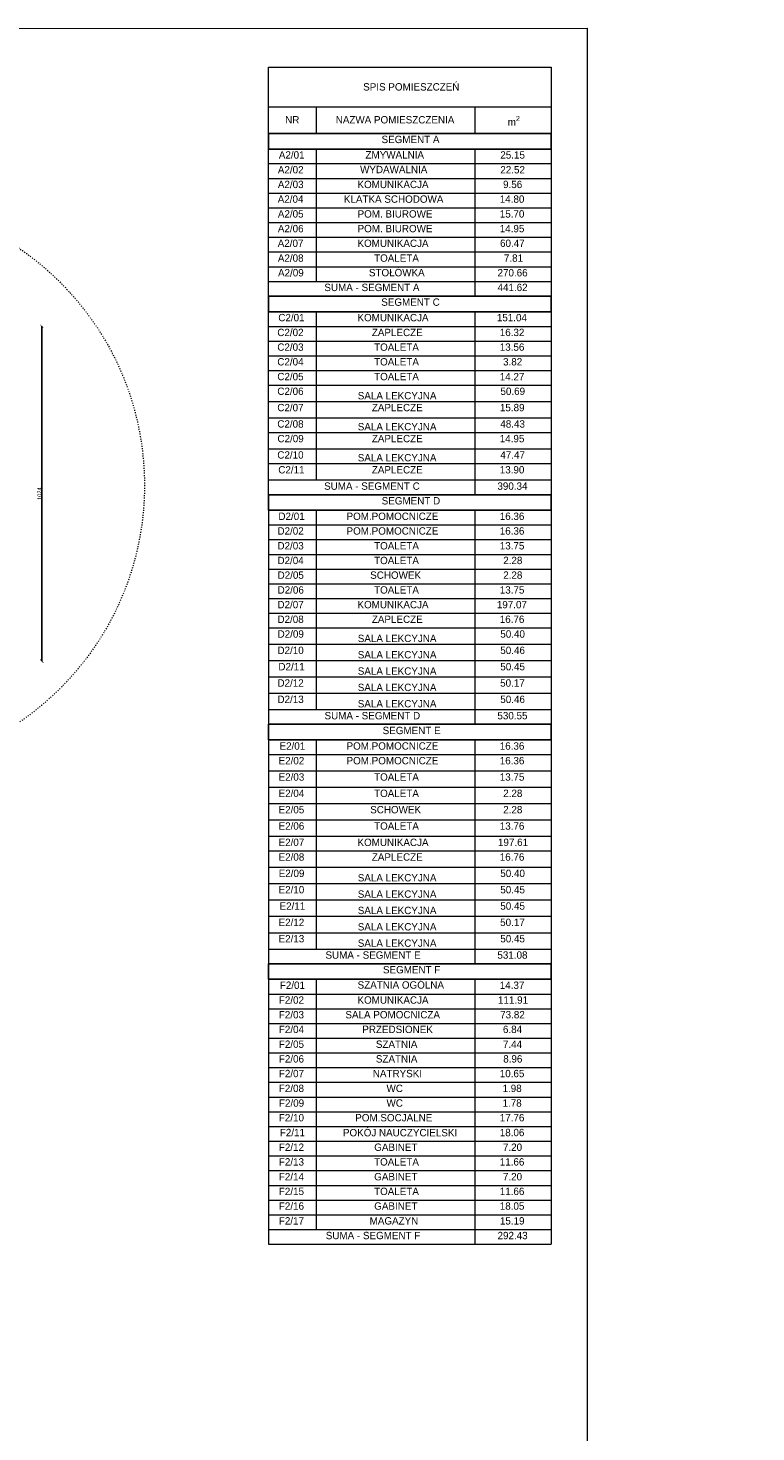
# Model space of a CAD drawing. Header units: centimetres. Extents: x -17621 to 77377, y -18613 to 66.
# Tile 134 of 173: x 35524 to 39977, y -14269 to -5683. Entities that reach past the tile are written whole.
import ezdxf

# ---------------------------------------------------------------- set-up
doc = ezdxf.new("R2010")
doc.units = ezdxf.units.CM
doc.linetypes.add('ACAD_ISO03W100', pattern=[30, 12, -18])
doc.layers.add('a_inwentaryzacja', color=141, linetype='Continuous', lineweight=0)
doc.layers.add('a_wymiarowanie', color=211, linetype='Continuous', lineweight=0)
for name, color, linetype in [('PDF2_Text', 7, 'Continuous'), ('PDF3_A060 OZNACZENIA', 7, 'Continuous'), ('PDF3_A220 ŚCIANY WEWNĘTRZNE', 7, 'Continuous'), ('PDF3_Text', 7, 'Continuous'), ('PDF3_WIDOKOWA', 7, 'Continuous'), ('PDF_Text', 7, 'Continuous')]:
    doc.layers.add(name, color=color, linetype=linetype)
doc.styles.add('PDF Century Gothic', font='GOTHIC.TTF')
doc.dimstyles.new('ISO-25', dxfattribs={"dimtxt": 25, "dimasz": 20, "dimexe": 0.6, "dimexo": 0.375, "dimtad": 1, "dimdec": 0, "dimtxsty": 'PDF Century Gothic', "dimblk": 'ARCHTICK', "dimcen": 2.5, "dimadec": 1, "dimazin": 0, "dimtfac": 1, "dimtdec": 0, "dimtmove": 0, "dimatfit": 3, "dimldrblk": 'ARCHTICK', "dimfxl": 2, "dimfxlon": 1, "dimarcsym": 0})

# ---------------------------------------------------------------- blocks, each defined once
blk = doc.blocks.new('_ArchTick')
at = {"color": 0, "linetype": 'ByBlock', "const_width": 0.15}
blk.add_lwpolyline([(-0.5, -0.5), (0.5, 0.5)], dxfattribs=at)
blk = doc.blocks.new('*D638')
at = {"layer": 'a_wymiarowanie', "color": 0, "linetype": 'Continuous', "lineweight": -2, "transparency": 16777216}
for p, q in [((49205.8, -10676.9), (49208.4, -10676.9)), ((49207.8, -10676.9), (49207.8, -10890)), ((49205.8, -10890), (49208.4, -10890))]:
    blk.add_line(p, q, dxfattribs=at)
at = {"layer": 'Defpoints', "color": 0, "linetype": 'Continuous', "transparency": 16777216}
for p in [(49142, -10676.9), (30435, -10890), (49207.8, -10890)]:
    blk.add_point(p, dxfattribs=at)
at = {"layer": 'a_wymiarowanie', "color": 0, "linetype": 'Continuous', "lineweight": -2, "transparency": 16777216, "xscale": 20, "yscale": 20, "zscale": 20}
for p, rotation in [((49207.8, -10676.9), 90), ((49207.8, -10890), 270)]:
    blk.add_blockref('_ArchTick', p, dxfattribs=dict(at, rotation=rotation))
at = {"layer": 'a_wymiarowanie', "color": 0, "linetype": 'Continuous', "lineweight": 0, "transparency": 16777216, "insert": (49194.1, -10783.5), "char_height": 25, "attachment_point": 5, "rotation": 90, "style": 'PDF Century Gothic'}
blk.add_mtext('213', dxfattribs=at)
blk = doc.blocks.new('*D639')
at = {"layer": 'a_wymiarowanie', "color": 0, "linetype": 'Continuous', "lineweight": -2, "transparency": 16777216}
for p, q in [((49205.8, -10844.5), (49208.4, -10844.5)), ((49205.8, -10890), (49208.4, -10890)), ((49207.8, -10890), (49207.8, -10844.5))]:
    blk.add_line(p, q, dxfattribs=at)
at = {"layer": 'Defpoints', "color": 0, "linetype": 'Continuous', "transparency": 16777216}
for p in [(30435, -10890), (49142, -10844.5), (49207.8, -10844.5)]:
    blk.add_point(p, dxfattribs=at)
at = {"layer": 'a_wymiarowanie', "color": 0, "linetype": 'Continuous', "lineweight": -2, "transparency": 16777216, "xscale": 20, "yscale": 20, "zscale": 20}
for p, rotation in [((49207.8, -10844.5), 90), ((49207.8, -10890), 270)]:
    blk.add_blockref('_ArchTick', p, dxfattribs=dict(at, rotation=rotation))
at = {"layer": 'a_wymiarowanie', "color": 0, "linetype": 'Continuous', "lineweight": 0, "transparency": 16777216, "insert": (49194.1, -10867.3), "char_height": 25, "attachment_point": 5, "rotation": 90, "style": 'PDF Century Gothic'}
blk.add_mtext('46', dxfattribs=at)
blk = doc.blocks.new('*D1022')
at = {"layer": 'a_wymiarowanie', "color": 0, "linetype": 'Continuous', "lineweight": -2, "transparency": 16777216}
for p, q in [((35608.3, -7506.5), (35608.9, -7506.5)), ((35608.3, -9554.5), (35608.3, -7506.5)), ((35608.3, -9554.5), (35608.9, -9554.5))]:
    blk.add_line(p, q, dxfattribs=at)
at = {"layer": 'Defpoints', "color": 0, "linetype": 'Continuous', "transparency": 16777216}
for p in [(35608.3, -7506.5), (35608.3, -7506.5), (35608.3, -9554.5)]:
    blk.add_point(p, dxfattribs=at)
at = {"layer": 'a_wymiarowanie', "color": 0, "linetype": 'Continuous', "lineweight": -2, "transparency": 16777216, "xscale": 20, "yscale": 20, "zscale": 20}
for p, rotation in [((35608.3, -7506.5), 90), ((35608.3, -9554.5), 270)]:
    blk.add_blockref('_ArchTick', p, dxfattribs=dict(at, rotation=rotation))
at = {"layer": 'a_wymiarowanie', "color": 0, "linetype": 'Continuous', "transparency": 16777216, "insert": (35594.5, -8530.5), "char_height": 25, "attachment_point": 5, "rotation": 90, "style": 'PDF Century Gothic'}
blk.add_mtext('1024', dxfattribs=at)

msp = doc.modelspace()

# ---------------------------------------------------------------- linework, layer by layer
at = {"layer": 'a_inwentaryzacja', "linetype": 'ACAD_ISO03W100', "lineweight": 20, "ltscale": 0.5}
msp.add_circle((34483.9, -8479.7), 1752.5, dxfattribs=at)
at = {"layer": 'PDF3_A060 OZNACZENIA', "lineweight": 9}
for points in [[(38724.3, -7322.4), (36994.5, -7322.4), (36994.5, -5922.9), (38724.3, -5922.9)], [(38724.3, -8537.4), (36994.5, -8537.4), (36994.5, -7322.4), (38724.3, -7322.4)]]:
    msp.add_lwpolyline(points, close=True, dxfattribs=at)
for points in [[(36994.5, -6165), (38724.3, -6165)], [(37286.6, -6165), (37286.6, -6327.6)], [(38256.9, -6165), (38256.9, -6327.6)], [(36994.5, -6327.6), (38724.3, -6327.6)], [(36994.5, -6422.4), (38724.3, -6422.4)], [(37286.6, -6422.4), (37286.6, -7232.7)], [(38256.9, -6422.4), (38256.9, -7322.4)], [(36994.5, -6512.1), (38724.3, -6512.1)], [(36994.5, -6602.7), (38724.3, -6602.7)], [(36994.5, -6692.5), (38724.3, -6692.5)], [(36994.5, -6782.2), (38724.3, -6782.2)], [(36994.5, -6872.8), (38724.3, -6872.8)], [(36994.5, -6962.6), (38724.3, -6962.6)], [(36994.5, -7052.3), (38724.3, -7052.3)], [(36994.5, -7142.9), (38724.3, -7142.9)], [(36994.5, -7232.7), (38724.3, -7232.7)], [(36994.5, -7417.2), (38724.3, -7417.2)], [(37286.6, -7417.2), (37286.6, -8446.8)], [(38256.9, -7417.2), (38256.9, -8537.4)], [(36994.5, -7507.8), (38724.3, -7507.8)], [(36994.5, -7597.6), (38724.3, -7597.6)], [(36994.5, -7687.3), (38724.3, -7687.3)], [(36994.5, -7777.9), (38724.3, -7777.9)], [(36994.5, -7867.6), (38724.3, -7867.6)], [(36994.5, -7967.6), (38724.3, -7967.6)], [(36994.5, -8067.5), (38724.3, -8067.5)], [(36994.5, -8157.2), (38724.3, -8157.2)], [(36994.5, -8257.1), (38724.3, -8257.1)], [(36994.5, -8346.9), (38724.3, -8346.9)], [(36994.5, -8446.8), (38724.3, -8446.8)], [(36994.5, -8537.4), (38724.3, -8537.4)], [(36994.5, -8537.4), (36994.5, -9941.1), (38724.3, -9941.1)], [(38724.3, -8537.4), (38724.3, -9941.1)], [(36994.5, -8632.2), (38724.3, -8632.2)], [(37286.6, -8632.2), (37286.6, -9851.4)], [(38256.9, -8632.2), (38256.9, -9941.1)], [(36994.5, -8721.9), (38724.3, -8721.9)], [(36994.5, -8811.7), (38724.3, -8811.7)], [(36994.5, -8902.3), (38724.3, -8902.3)], [(36994.5, -8992), (38724.3, -8992)], [(36994.5, -9081.8), (38724.3, -9081.8)], [(36994.5, -9172.4), (38724.3, -9172.4)], [(36994.5, -9262.1), (38724.3, -9262.1)], [(36994.5, -9351.8), (38724.3, -9351.8)], [(36994.5, -9451.8), (38724.3, -9451.8)], [(36994.5, -9551.7), (38724.3, -9551.7)], [(36994.5, -9651.6), (38724.3, -9651.6)], [(36994.5, -9751.5), (38724.3, -9751.5)], [(36994.5, -9851.4), (38724.3, -9851.4)], [(36994.5, -9941.1), (38724.3, -9941.1)], [(36994.5, -9941.1), (36994.5, -11405), (38724.3, -11405)], [(38724.3, -9941.1), (38724.3, -11405)], [(36994.5, -10035.9), (38724.3, -10035.9)], [(37286.6, -10035.9), (37286.6, -11315.3)], [(38256.9, -10035.9), (38256.9, -11405)], [(36994.5, -10126.5), (38724.3, -10126.5)], [(36994.5, -10226.4), (38724.3, -10226.4)], [(36994.5, -10326.4), (38724.3, -10326.4)], [(36994.5, -10426.3), (38724.3, -10426.3)], [(36994.5, -10526.2), (38724.3, -10526.2)], [(36994.5, -10626.1), (38724.3, -10626.1)], [(36994.5, -10715.8), (38724.3, -10715.8)], [(36994.5, -10815.7), (38724.3, -10815.7)], [(36994.5, -10915.6), (38724.3, -10915.6)], [(36994.5, -11015.5), (38724.3, -11015.5)], [(36994.5, -11115.4), (38724.3, -11115.4)], [(36994.5, -11215.3), (38724.3, -11215.3)], [(36994.5, -11315.3), (38724.3, -11315.3)], [(36994.5, -11405), (38724.3, -11405)], [(36994.5, -11405), (36994.5, -13120.3), (38724.3, -13120.3)], [(38724.3, -11405), (38724.3, -13120.3)], [(36994.5, -11499.8), (38724.3, -11499.8)], [(37286.6, -11499.8), (37286.6, -13030.6)], [(38256.9, -11499.8), (38256.9, -13120.3)], [(36994.5, -11590.4), (38724.3, -11590.4)], [(36994.5, -11680.2), (38724.3, -11680.2)], [(36994.5, -11769.9), (38724.3, -11769.9)], [(36994.5, -11860.5), (38724.3, -11860.5)], [(36994.5, -11950.3), (38724.3, -11950.3)], [(36994.5, -12040), (38724.3, -12040)], [(36994.5, -12129.7), (38724.3, -12129.7)], [(36994.5, -12220.3), (38724.3, -12220.3)], [(36994.5, -12310.1), (38724.3, -12310.1)], [(36994.5, -12399.8), (38724.3, -12399.8)], [(36994.5, -12490.4), (38724.3, -12490.4)], [(36994.5, -12580.2), (38724.3, -12580.2)], [(36994.5, -12669.9), (38724.3, -12669.9)], [(36994.5, -12760.5), (38724.3, -12760.5)], [(36994.5, -12850.3), (38724.3, -12850.3)], [(36994.5, -12940), (38724.3, -12940)], [(36994.5, -13030.6), (38724.3, -13030.6)]]:
    msp.add_lwpolyline(points, dxfattribs=at)
at = {"layer": 'PDF3_A220 ŚCIANY WEWNĘTRZNE', "lineweight": 25}
for points in [[(36995.4, -6328.4), (38724.3, -6328.4), (38724.3, -6423.2), (36995.4, -6423.2)], [(36995.4, -7323.2), (38724.3, -7323.2), (38724.3, -7418.1), (36995.4, -7418.1)], [(36995.4, -8537.4), (38724.3, -8537.4), (38724.3, -8632.2), (36995.4, -8632.2)], [(36995.4, -9941.1), (38724.3, -9941.1), (38724.3, -10035.9), (36995.4, -10035.9)], [(36995.4, -11405), (38724.3, -11405), (38724.3, -11499.8), (36995.4, -11499.8)]]:
    msp.add_lwpolyline(points, close=True, dxfattribs=at)
at = {"layer": 'PDF3_WIDOKOWA', "color": 7, "lineweight": 5, "true_color": 0xffffff}
msp.add_lwpolyline([(23255.5, -18612.7), (23255.5, -5688.3), (38944.3, -5683.2), (38944.3, -18607.7)], close=True, dxfattribs=at)

# ---------------------------------------------------------------- texts
at = {"layer": 'PDF2_Text', "char_height": 45.005, "attachment_point": 4, "style": 'PDF Century Gothic'}
for s, insert in [('SALA LEKCYJNA', (37541.2, -7931.8)), ('SALA LEKCYJNA', (37541.2, -8121.4)), ('SALA LEKCYJNA', (37541.2, -8311.1)), ('SALA LEKCYJNA', (37541.2, -9416)), ('SALA LEKCYJNA', (37541.2, -9515.9)), ('SALA LEKCYJNA', (37541.2, -9615.8)), ('SALA LEKCYJNA', (37541.2, -9715.7)), ('SALA LEKCYJNA', (37541.2, -9815.6)), ('SALA LEKCYJNA', (37541.2, -10879.8)), ('SALA LEKCYJNA', (37541.2, -10979.7)), ('SALA LEKCYJNA', (37541.2, -11079.7)), ('SALA LEKCYJNA', (37541.2, -11179.6)), ('SALA LEKCYJNA', (37541.2, -11279.5)), ('SZATNIA OGÓLNA', (37540.3, -11535.4)), ('POKÓJ NAUCZYCIELSKI', (37450.5, -12438.7))]:
    msp.add_mtext(s, dxfattribs=dict(at, insert=insert))
at = {"layer": 'PDF3_Text', "char_height": 45.01, "attachment_point": 4, "style": 'PDF Century Gothic'}
for s, insert in [('NR', (37097.4, -6244.3)), ('NAZWA POMIESZCZENIA', (37406.5, -6244.3)), ('SEGMENT A', (37686.7, -6364.5)), ('A2/01', (37058.5, -6459.3)), ('ZMYWALNIA', (37588.5, -6458.5)), ('25.15', (38413.2, -6459.3)), ('A2/02', (37052.5, -6549.9)), ('WYDAWALNIA', (37555.5, -6548.2)), ('22.52', (38413.2, -6549.9)), ('A2/03', (37052.5, -6639.7)), ('KOMUNIKACJA', (37539.4, -6639.7)), ('9.56', (38430.1, -6639.7)), ('A2/04', (37051.7, -6729.4)), ('KLATKA SCHODOWA', (37456.4, -6729.4)), ('14.80', (38409.8, -6729.4)), ('A2/05', (37052.5, -6820)), ('POM. BIUROWE', (37540.2, -6820)), ('15.70', (38409.8, -6820)), ('A2/06', (37052.5, -6909.8)), ('POM. BIUROWE', (37540.2, -6909.8)), ('14.95', (38409.8, -6909.8)), ('A2/07', (37051.7, -6999.5)), ('KOMUNIKACJA', (37539.4, -6999.5)), ('60.47', (38411.5, -6999.5)), ('A2/08', (37052.5, -7090.1)), ('TOALETA', (37641, -7090.1)), ('7.81', (38435.2, -7090.1)), ('A2/09', (37053.4, -7179.9)), ('STOŁÓWKA', (37609.4, -7179.1)), ('270.66', (38396.2, -7179.9)), ('SUMA - SEGMENT A', (37337, -7269.6)), ('441.62', (38396.2, -7269.6)), ('SEGMENT C', (37685, -7359.4)), ('C2/01', (37055.1, -7454.2)), ('KOMUNIKACJA', (37539.4, -7454.2)), ('151.04', (38392, -7454.2)), ('C2/02', (37049.1, -7544.8)), ('ZAPLECZE', (37627.4, -7544.8)), ('16.32', (38409.8, -7544.8)), ('C2/03', (37049.1, -7634.5)), ('TOALETA', (37641, -7634.5)), ('13.56', (38409.8, -7634.5)), ('C2/04', (37049.1, -7724.3)), ('TOALETA', (37641, -7724.3)), ('3.82', (38430.1, -7724.3)), ('C2/05', (37049.1, -7814.9)), ('TOALETA', (37641, -7814.9)), ('14.27', (38409.8, -7814.9)), ('C2/06', (37049.1, -7904.6)), ('50.69', (38414, -7904.6)), ('C2/07', (37049.1, -8004.5)), ('ZAPLECZE', (37627.4, -8004.5)), ('15.89', (38410.6, -8004.5)), ('C2/08', (37049.1, -8104.4)), ('48.43', (38413.2, -8104.4)), ('C2/09', (37050, -8194.2)), ('ZAPLECZE', (37627.4, -8194.2)), ('14.95', (38409.8, -8194.2)), ('C2/10', (37049.1, -8294.1)), ('47.47', (38413.2, -8294.1)), ('C2/11', (37055.1, -8384.7)), ('ZAPLECZE', (37627.4, -8384.7)), ('13.90', (38409.8, -8384.7)), ('SUMA - SEGMENT C', (37335.3, -8484.6)), ('390.34', (38395.4, -8484.6)), ('SEGMENT D', (37687.6, -8574.4)), ('D2/01', (37055.9, -8669.2)), ('POM.POMOCNICZE', (37472.5, -8669.2)), ('16.36', (38409.8, -8669.2)), ('D2/02', (37050, -8758.9)), ('POM.POMOCNICZE', (37472.5, -8758.9)), ('16.36', (38409.8, -8758.9)), ('D2/03', (37050, -8849.5)), ('TOALETA', (37641, -8849.5)), ('13.75', (38409.8, -8849.5)), ('D2/04', (37050, -8939.3)), ('TOALETA', (37641, -8939.3)), ('2.28', (38431, -8939.3)), ('D2/05', (37050.8, -9029)), ('SCHOWEK', (37617.3, -9029)), ('2.28', (38431, -9029)), ('D2/06', (37050.8, -9119.6)), ('TOALETA', (37641, -9119.6)), ('13.75', (38409.8, -9119.6)), ('D2/07', (37050, -9209.4)), ('KOMUNIKACJA', (37539.4, -9209.4)), ('197.07', (38392, -9209.4)), ('D2/08', (37050, -9299.1)), ('ZAPLECZE', (37627.4, -9299.1)), ('16.76', (38409.8, -9299.1)), ('D2/09', (37050.8, -9388.9)), ('50.40', (38413.2, -9388.9)), ('D2/10', (37050, -9488.8)), ('50.46', (38413.2, -9488.8)), ('D2/11', (37055.9, -9588.7)), ('50.45', (38413.2, -9588.7)), ('D2/12', (37050, -9688.6)), ('50.17', (38412.3, -9688.6)), ('D2/13', (37050, -9788.5)), ('50.46', (38413.2, -9788.5)), ('SUMA - SEGMENT D', (37337.9, -9888.4)), ('530.55', (38395.4, -9888.4)), ('SEGMENT E', (37693.5, -9979)), ('E2/01', (37062.7, -10073.9)), ('POM.POMOCNICZE', (37472.5, -10073.9)), ('16.36', (38409.8, -10073.9)), ('E2/02', (37056.8, -10163.6)), ('POM.POMOCNICZE', (37472.5, -10163.6)), ('16.36', (38409.8, -10163.6)), ('E2/03', (37056.8, -10263.5)), ('TOALETA', (37641, -10263.5)), ('13.75', (38409.8, -10263.5)), ('E2/04', (37056.8, -10363.4)), ('TOALETA', (37641, -10363.4)), ('2.28', (38431, -10363.4)), ('E2/05', (37056.8, -10463.3)), ('SCHOWEK', (37617.3, -10463.3)), ('2.28', (38431, -10463.3)), ('E2/06', (37056.8, -10563.3)), ('TOALETA', (37641, -10563.3)), ('13.76', (38409.8, -10563.3)), ('E2/07', (37056.8, -10663.2)), ('KOMUNIKACJA', (37539.4, -10663.2)), ('197.61', (38398.8, -10663.2)), ('E2/08', (37056.8, -10752.9)), ('ZAPLECZE', (37627.4, -10752.9)), ('16.76', (38409.8, -10752.9)), ('E2/09', (37057.6, -10852.8)), ('50.40', (38413.2, -10852.8)), ('E2/10', (37056.8, -10952.7)), ('50.45', (38413.2, -10952.7)), ('E2/11', (37062.7, -11052.6)), ('50.45', (38413.2, -11052.6)), ('E2/12', (37056.8, -11152.6)), ('50.17', (38412.3, -11152.6)), ('E2/13', (37056.8, -11252.5)), ('50.45', (38413.2, -11252.5)), ('SUMA - SEGMENT E', (37343.8, -11352.4)), ('531.08', (38395.4, -11352.4)), ('SEGMENT F', (37695.2, -11442.1)), ('F2/01', (37064.4, -11537)), ('14.37', (38409.8, -11537)), ('F2/02', (37058.5, -11627.5)), ('KOMUNIKACJA', (37539.4, -11627.5)), ('111.91', (38398.8, -11627.5)), ('F2/03', (37058.5, -11717.3)), ('SALA POMOCNICZA', (37465.7, -11717.3)), ('73.82', (38412.3, -11717.3)), ('F2/04', (37058.5, -11807)), ('PRZEDSIONEK', (37569, -11807)), ('6.84', (38429.3, -11807)), ('F2/05', (37058.5, -11897.6)), ('SZATNIA', (37652, -11897.6)), ('7.44', (38429.3, -11897.6)), ('F2/06', (37058.5, -11987.4)), ('SZATNIA', (37652, -11987.4)), ('8.96', (38431, -11987.4)), ('F2/07', (37058.5, -12077.1)), ('NATRYSKI', (37633.4, -12077.1)), ('10.65', (38409.8, -12077.1)), ('F2/08', (37058.5, -12167.7)), ('WC', (37717.2, -12167.7)), ('1.98', (38426.7, -12167.7)), ('F2/09', (37059.3, -12257.5)), ('WC', (37717.2, -12257.5)), ('1.78', (38426.7, -12257.5)), ('F2/10', (37058.5, -12347.2)), ('POM.SOCJALNE', (37525.8, -12347.2)), ('17.76', (38409.8, -12347.2)), ('F2/11', (37064.4, -12437.8)), ('18.06', (38409.8, -12437.8)), ('F2/12', (37058.5, -12527.6)), ('GABINET', (37641.8, -12527.6)), ('7.20', (38429.3, -12527.6)), ('F2/13', (37058.5, -12617.3)), ('TOALETA', (37641, -12617.3)), ('11.66', (38409.8, -12617.3)), ('F2/14', (37058.5, -12707.9)), ('GABINET', (37641.8, -12707.9)), ('7.20', (38429.3, -12707.9)), ('F2/15', (37058.5, -12797.7)), ('TOALETA', (37641, -12797.7)), ('11.66', (38409.8, -12797.7)), ('F2/16', (37058.5, -12887.4)), ('GABINET', (37641.8, -12887.4)), ('18.05', (38409.8, -12887.4)), ('F2/17', (37058.5, -12978)), ('MAGAZYN', (37613.9, -12978)), ('15.19', (38410.6, -12978)), ('SUMA - SEGMENT F', (37345.5, -13067.8)), ('292.43', (38396.2, -13067.8))]:
    msp.add_mtext(s, dxfattribs=dict(at, insert=insert))
at = {"layer": 'PDF_Text', "char_height": 45.004, "attachment_point": 4, "style": 'PDF Century Gothic'}
for s, insert in [('SPIS POMIESZCZEŃ', (37574.5, -6043)), ('\\A1;m{\\H0.7x;\\S2^ ;}', (38458.9, -6250.6))]:
    msp.add_mtext(s, dxfattribs=dict(at, insert=insert))

# ---------------------------------------------------------------- dimensions: what is measured, and where the dimension line sits
at = {"layer": 'a_wymiarowanie', "linetype": 'Continuous'}
dim = msp.add_linear_dim(base=(35608.3, -7506.5), p1=(35608.3, -9554.5), p2=(35608.3, -7506.5), angle=90, text='1024', dimstyle='ISO-25', dxfattribs=at)
dim.commit()
dim.dimension.update_dxf_attribs({"geometry": '*D1022', "text_midpoint": (35594.5, -8530.5)})
at = {"layer": 'a_wymiarowanie', "linetype": 'Continuous', "lineweight": 0}
for base, p1, p2, picture, middle in [((49207.8, -10890), (49142, -10676.9), (30435, -10890), '*D638', (49194.1, -10783.5)), ((49207.8188, -10844.5058), (30435.0409, -10890.0077), (49141.9939, -10844.5058), '*D639', (49194.0649, -10867.2568))]:
    dim = msp.add_linear_dim(base=base, p1=p1, p2=p2, angle=90, dimstyle='ISO-25', override={"dimtmove": 1}, dxfattribs=at)
    dim.commit()
    dim.dimension.update_dxf_attribs({"geometry": picture, "text_midpoint": middle})

doc.saveas('drawing.dxf')
